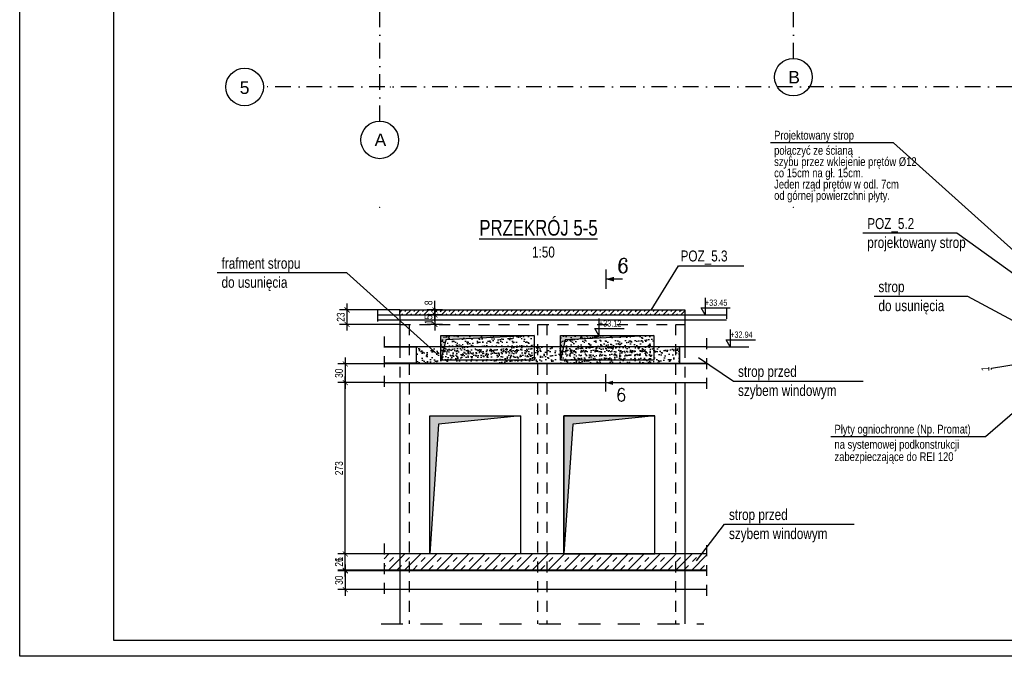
# Model space of a CAD drawing. Header units: metres. Extents: x -1979 to 4221, y -1333 to 1683.
# Tile 1 of 17: x -1979 to -408, y -1333 to -318. Entities that reach past the tile are written whole.
import ezdxf
from ezdxf.enums import TextEntityAlignment as Align

# ---------------------------------------------------------------- set-up
doc = ezdxf.new("R2010")
doc.units = ezdxf.units.M
doc.header["$LTSCALE"] = 50
doc.header["$MEASUREMENT"] = 0
for name, pattern in [('DASHDOTX2', [1, 0.5, -0.25, 0, -0.25]), ('DO', [1, 0.5, -0.24, 0.02, -0.24]), ('DP', [0.63, 0.35, -0.28])]:
    doc.linetypes.add(name, pattern=pattern)
for name, color, linetype in [('A_osie', 7, 'Continuous'), ('BS_odn', 1, 'Continuous'), ('BS_ram', 2, 'Continuous'), ('BS_txs', 2, 'Continuous'), ('BZ_odn', 1, 'Continuous'), ('BZ_osd', 1, 'DO'), ('BZ_szr', 1, 'Continuous'), ('BZ_txc', 1, 'Continuous'), ('BZ_txg', 3, 'Continuous'), ('BZ_txs', 2, 'Continuous'), ('BZ_wis', 2, 'Continuous'), ('BZ_wym', 1, 'Continuous'), ('k3_otwory', 3, 'Continuous'), ('k3_sciany istn', 1, 'DP')]:
    doc.layers.add(name, color=color, linetype=linetype)
doc.styles.add('BIKTC', font='bikromsw.shx', dxfattribs={"width": 0.8})
doc.styles.add('BIKTG', font='bikromsw.shx', dxfattribs={"width": 0.85})
doc.styles.add('BIKTS', font='bikromsw.shx', dxfattribs={"width": 0.85})
doc.styles.add('BIKWYM', font='bikromsw.shx', dxfattribs={"width": 0.8})
doc.styles.add('GENERATED_STYLE_1', font='arial.ttf')
doc.styles.add('ROMANC', font='ROMANC.SHX', dxfattribs={"width": 0.9})
doc.dimstyles.new('BS_BGR_50', dxfattribs={"dimscale": 0.5, "dimtxt": 25, "dimasz": 1.666667, "dimexe": 0, "dimexo": 0, "dimgap": 0, "dimtad": 0, "dimdec": 1, "dimrnd": 0.5, "dimzin": 9, "dimdsep": 46, "dimtxsty": 'BIKWYM', "dimblk": 'NONE', "dimcen": 0, "dimse1": 1, "dimse2": 1, "dimclrd": 256, "dimclre": 256, "dimclrt": 7, "dimadec": 0, "dimazin": 0, "dimtfac": 0.033333, "dimtdec": 1, "dimtmove": 0, "dimatfit": 3, "dimldrblk": 'NONE', "dimfxl": 1, "dimtvp": 0.8, "dimtolj": 1, "dimarcsym": 0})
doc.dimstyles.new('BZ_BGR_50', dxfattribs={"dimscale": 0.5, "dimtxt": 25, "dimasz": 1.666667, "dimexe": 0, "dimexo": 0, "dimgap": 0, "dimtad": 0, "dimdec": 1, "dimrnd": 0.5, "dimzin": 9, "dimdsep": 46, "dimtxsty": 'BIKWYM', "dimblk": 'NONE', "dimcen": 0, "dimse1": 1, "dimse2": 1, "dimclrd": 256, "dimclre": 256, "dimclrt": 7, "dimadec": 0, "dimazin": 0, "dimtfac": 0.033333, "dimtdec": 1, "dimtmove": 0, "dimatfit": 3, "dimldrblk": 'NONE', "dimfxl": 1, "dimtvp": 0.8, "dimtolj": 1, "dimarcsym": 0})
doc.dimstyles.new('BZ_BGR_50_25', dxfattribs={"dimscale": 0.5, "dimtxt": 25, "dimasz": 1.666667, "dimexe": 0, "dimexo": 0, "dimgap": 0, "dimtad": 0, "dimdec": 1, "dimlfac": 0.5, "dimrnd": 0.5, "dimzin": 9, "dimdsep": 46, "dimtxsty": 'BIKWYM', "dimblk": 'NONE', "dimcen": 0, "dimse1": 1, "dimse2": 1, "dimclrd": 256, "dimclre": 256, "dimclrt": 7, "dimadec": 0, "dimazin": 0, "dimtfac": 0.033333, "dimtdec": 1, "dimtmove": 0, "dimatfit": 3, "dimldrblk": 'NONE', "dimfxl": 1, "dimtvp": 0.8, "dimtolj": 1, "dimarcsym": 0})
doc.dimstyles.new('BZ_KP_50', dxfattribs={"dimscale": 0.5, "dimtxt": 25, "dimasz": 16, "dimexe": 24, "dimexo": 0, "dimgap": 0, "dimtad": 0, "dimdec": 1, "dimrnd": 0.5, "dimzin": 9, "dimdsep": 46, "dimtxsty": 'BIKWYM', "dimblk": 'ARCHTICK', "dimblk1": 'ARCHTICK', "dimblk2": 'WYM-KP', "dimcen": 0, "dimdle": 20, "dimclrd": 256, "dimclre": 256, "dimclrt": 7, "dimadec": 0, "dimazin": 0, "dimtfac": 0.033333, "dimtdec": 1, "dimtmove": 0, "dimatfit": 3, "dimfxl": 1, "dimtvp": 0.8, "dimtfillclr": 256, "dimtolj": 1, "dimarcsym": 0})
pattern_1 = [(37.5, (-1021.904, 1154.589), (-0.375156, 11.560573), [0, -9.12, 0, -10.2, 0, -9.76]), (7.5, (-1021.904, 1154.59), (10.6209, 16.93115), [0, -4.92, 0, -8.22, 0, -3.16]), (327.5, (-1029.304, 1154.589), (18.684514, 0.03417), [0, -3, 0, -10.8, 0, -14.1]), (317.5, (-1029.304, 1154.59), (18.03646, 5.26632), [0, -1.5, 0, -7.08, 0, -8.1])]

# ---------------------------------------------------------------- blocks, each defined once
blk = doc.blocks.new('_ArchTick')
at = {"color": 0, "linetype": 'ByBlock', "const_width": 0.15}
blk.add_lwpolyline([(-0.5, -0.5), (0.5, 0.5)], dxfattribs=at)
blk = doc.blocks.new('*D326')
at = {"layer": 'BZ_wym', "lineweight": -2}
for p, q in [((-1459.8, -1186.3), (-1459.8, -1236.3)), ((-1397.8, -1196.3), (-1471.8, -1196.3)), ((-1397.8, -1226.3), (-1471.8, -1226.3))]:
    blk.add_line(p, q, dxfattribs=at)
at = {"layer": 'DEFPOINTS', "color": 0}
for p in [(-1397.8, -1196.3), (-1459.8, -1226.3), (-1397.8, -1226.3)]:
    blk.add_point(p, dxfattribs=at)
at = {"layer": 'BZ_wym', "lineweight": -2, "xscale": 8, "yscale": 8, "zscale": 8}
for p, rotation in [((-1459.8, -1196.3), 90), ((-1459.8, -1226.3), 270)]:
    blk.add_blockref('_ArchTick', p, dxfattribs=dict(at, rotation=rotation))
at = {"layer": 'BZ_wym', "color": 7, "insert": (-1469.8, -1211.3), "char_height": 12.5, "attachment_point": 5, "rotation": 90, "style": 'BIKWYM'}
blk.add_mtext('\\A1;30', dxfattribs=at)
blk = doc.blocks.new('WYM-KP')
blk.add_hatch(color=256).paths.add_polyline_path([(-3, 0, 1), (3, 0, 1)])
blk.add_circle((0, 0), 3)
blk = doc.blocks.new('*D327')
at = {"layer": 'BZ_wym', "lineweight": -2}
for p, q in [((-1459.8, -1195.3), (-1459.8, -1184.9)), ((-1397.8, -1195.3), (-1471.8, -1195.3)), ((-1397.8, -1196.3), (-1471.8, -1196.3)), ((-1459.8, -1196.3), (-1459.8, -1195.3)), ((-1459.8, -1196.3), (-1459.8, -1204.3))]:
    blk.add_line(p, q, dxfattribs=at)
at = {"layer": 'DEFPOINTS', "color": 0}
for p in [(-1459.8, -1195.3), (-1397.8, -1195.3), (-1397.8, -1196.3)]:
    blk.add_point(p, dxfattribs=at)
at = {"layer": 'BZ_wym', "lineweight": -2, "xscale": 8, "yscale": 8, "zscale": 8}
for p, rotation in [((-1459.8, -1195.3), 270), ((-1459.8, -1196.3), 90)]:
    blk.add_blockref('_ArchTick', p, dxfattribs=dict(at, rotation=rotation))
at = {"layer": 'BZ_wym', "color": 7, "insert": (-1469.8, -1178.1), "char_height": 12.5, "attachment_point": 5, "rotation": 90, "style": 'BIKWYM'}
blk.add_mtext('\\A1;1', dxfattribs=at)
blk = doc.blocks.new('*D328')
at = {"layer": 'BZ_wym', "lineweight": -2}
for p, q in [((-1459.8, -1205.3), (-1459.8, -1159.3)), ((-1397.8, -1169.3), (-1471.8, -1169.3)), ((-1397.8, -1195.3), (-1471.8, -1195.3))]:
    blk.add_line(p, q, dxfattribs=at)
at = {"layer": 'DEFPOINTS', "color": 0}
for p in [(-1459.8, -1169.3), (-1397.8, -1169.3), (-1397.8, -1195.3)]:
    blk.add_point(p, dxfattribs=at)
at = {"layer": 'BZ_wym', "lineweight": -2, "xscale": 8, "yscale": 8, "zscale": 8}
for p, rotation in [((-1459.8, -1169.3), 90), ((-1459.8, -1195.3), 270)]:
    blk.add_blockref('_ArchTick', p, dxfattribs=dict(at, rotation=rotation))
at = {"layer": 'BZ_wym', "color": 7, "insert": (-1469.8, -1182.3), "char_height": 12.5, "attachment_point": 5, "rotation": 90, "style": 'BIKWYM'}
blk.add_mtext('\\A1;26', dxfattribs=at)
blk = doc.blocks.new('*D329')
at = {"layer": 'BZ_wym', "lineweight": -2}
for p, q in [((-1459.8, -1179.3), (-1459.8, -886.3)), ((-1397.8, -896.3), (-1471.8, -896.3)), ((-1397.8, -1169.3), (-1471.8, -1169.3))]:
    blk.add_line(p, q, dxfattribs=at)
at = {"layer": 'DEFPOINTS', "color": 0}
for p in [(-1459.8, -896.3), (-1397.8, -896.3), (-1397.8, -1169.3)]:
    blk.add_point(p, dxfattribs=at)
at = {"layer": 'BZ_wym', "lineweight": -2, "xscale": 8, "yscale": 8, "zscale": 8}
for p, rotation in [((-1459.8, -896.3), 90), ((-1459.8, -1169.3), 270)]:
    blk.add_blockref('_ArchTick', p, dxfattribs=dict(at, rotation=rotation))
at = {"layer": 'BZ_wym', "color": 7, "insert": (-1469.8, -1032.8), "char_height": 12.5, "attachment_point": 5, "rotation": 90, "style": 'BIKWYM'}
blk.add_mtext('\\A1;273', dxfattribs=at)
blk = doc.blocks.new('*D330')
at = {"layer": 'BZ_wym', "lineweight": -2}
for p, q in [((-1459.8, -856.3), (-1459.8, -906.3)), ((-1397.8, -866.3), (-1471.8, -866.3)), ((-1397.8, -896.3), (-1471.8, -896.3))]:
    blk.add_line(p, q, dxfattribs=at)
at = {"layer": 'DEFPOINTS', "color": 0}
for p in [(-1397.8, -866.3), (-1459.8, -896.3), (-1397.8, -896.3)]:
    blk.add_point(p, dxfattribs=at)
at = {"layer": 'BZ_wym', "lineweight": -2, "xscale": 8, "yscale": 8, "zscale": 8}
for p, rotation in [((-1459.8, -866.3), 90), ((-1459.8, -896.3), 270)]:
    blk.add_blockref('_ArchTick', p, dxfattribs=dict(at, rotation=rotation))
at = {"layer": 'BZ_wym', "color": 7, "insert": (-1469.8, -881.3), "char_height": 12.5, "attachment_point": 5, "rotation": 90, "style": 'BIKWYM'}
blk.add_mtext('\\A1;30', dxfattribs=at)
blk = doc.blocks.new('_None')
blk = doc.blocks.new('ST2')
blk.add_line((13.77, 0), (0, 0))
blk.add_solid([(6.84, -1.95), (6.84, 1.95), (0, 0)])
blk = doc.blocks.new('eprzv')
blk.add_line((47.9, 0), (-47.9, 0))
at = {"xscale": 6, "yscale": 6, "zscale": 6, "rotation": 270}
blk.add_blockref('ST2', (0, 0), dxfattribs=at)
at = {"style": 'ROMANC'}
blk.add_attdef('PRZ', text='', height=70, rotation=270, dxfattribs=at).set_placement((32.1, -86), align=Align.CENTER)
blk = doc.blocks.new('*D331')
at = {"layer": 'BZ_wym', "lineweight": -2}
for p, q in [((-1316.9, -778.3), (-1316.9, -813.3)), ((-1304.5, -788.3), (-1328.9, -788.3)), ((-1304.5, -803.3), (-1328.9, -803.3))]:
    blk.add_line(p, q, dxfattribs=at)
at = {"layer": 'DEFPOINTS', "color": 0}
for p in [(-1304.5, -788.3), (-1316.9, -803.3), (-1304.5, -803.3)]:
    blk.add_point(p, dxfattribs=at)
at = {"layer": 'BZ_wym', "lineweight": -2, "xscale": 8, "yscale": 8, "zscale": 8}
for p, rotation in [((-1316.9, -788.3), 90), ((-1316.9, -803.3), 270)]:
    blk.add_blockref('_ArchTick', p, dxfattribs=dict(at, rotation=rotation))
at = {"layer": 'BZ_wym', "color": 7, "insert": (-1326.9, -795.8), "char_height": 12.5, "attachment_point": 5, "rotation": 90, "style": 'BIKWYM'}
blk.add_mtext('\\A1;15', dxfattribs=at)
blk = doc.blocks.new('*D332')
at = {"layer": 'BZ_wym', "lineweight": -2}
for p, q in [((-1316.9, -780.3), (-1316.9, -765.7)), ((-1304.5, -780.3), (-1328.9, -780.3)), ((-1316.9, -798.3), (-1316.9, -780.3)), ((-1304.5, -788.3), (-1328.9, -788.3))]:
    blk.add_line(p, q, dxfattribs=at)
at = {"layer": 'DEFPOINTS', "color": 0}
for p in [(-1316.9, -780.3), (-1304.5, -780.3), (-1304.5, -788.3)]:
    blk.add_point(p, dxfattribs=at)
at = {"layer": 'BZ_wym', "lineweight": -2, "xscale": 8, "yscale": 8, "zscale": 8}
for p, rotation in [((-1316.9, -780.3), 90), ((-1316.9, -788.3), 270)]:
    blk.add_blockref('_ArchTick', p, dxfattribs=dict(at, rotation=rotation))
at = {"layer": 'BZ_wym', "color": 7, "insert": (-1326.9, -769), "char_height": 12.5, "attachment_point": 5, "rotation": 90, "style": 'BIKWYM'}
blk.add_mtext('\\A1;8', dxfattribs=at)
blk = doc.blocks.new('*D333')
at = {"layer": 'BZ_wym', "lineweight": -2}
for p, q in [((-1373, -780.3), (-1468.9, -780.3)), ((-1456.9, -813.3), (-1456.9, -770.3)), ((-1373, -803.3), (-1468.9, -803.3))]:
    blk.add_line(p, q, dxfattribs=at)
at = {"layer": 'DEFPOINTS', "color": 0}
for p in [(-1456.9, -780.3), (-1373, -780.3), (-1373, -803.3)]:
    blk.add_point(p, dxfattribs=at)
at = {"layer": 'BZ_wym', "lineweight": -2, "xscale": 8, "yscale": 8, "zscale": 8}
for p, rotation in [((-1456.9, -780.3), 90), ((-1456.9, -803.3), 270)]:
    blk.add_blockref('_ArchTick', p, dxfattribs=dict(at, rotation=rotation))
at = {"layer": 'BZ_wym', "color": 7, "insert": (-1466.9, -791.8), "char_height": 12.5, "attachment_point": 5, "rotation": 90, "style": 'BIKWYM'}
blk.add_mtext('\\A1;23', dxfattribs=at)
blk = doc.blocks.new('*D337')
at = {"layer": 'BZ_wym', "lineweight": -2}
for p, q in [((-383.2, -865.3), (-383.2, -857.3)), ((-428.6, -873.1), (-383.2, -865.8)), ((-428.6, -875.5), (-428.6, -873.1)), ((-329, -865.3), (-395.2, -865.3)), ((-299.3, -866.3), (-395.2, -866.3)), ((-383.2, -865.3), (-383.2, -866.3)), ((-383.2, -866.3), (-383.2, -874.3))]:
    blk.add_line(p, q, dxfattribs=at)
at = {"layer": 'DEFPOINTS', "color": 0}
for p in [(-383.2, -866.3), (-329, -865.3), (-299.3, -866.3)]:
    blk.add_point(p, dxfattribs=at)
at = {"layer": 'BZ_wym', "lineweight": -2, "xscale": 8, "yscale": 8, "zscale": 8}
for p, rotation in [((-383.2, -865.3), 270), ((-383.2, -866.3), 90)]:
    blk.add_blockref('_ArchTick', p, dxfattribs=dict(at, rotation=rotation))
at = {"layer": 'BZ_wym', "color": 7, "insert": (-438.6, -874.3), "char_height": 12.5, "attachment_point": 5, "rotation": 90, "style": 'BIKWYM'}
blk.add_mtext('\\A1;1', dxfattribs=at)

msp = doc.modelspace()

# ---------------------------------------------------------------- hatches: boundary and pattern name
at = {"layer": 'BZ_szr'}
h = msp.add_hatch(dxfattribs=at)
h.set_pattern_fill('BIK_GRUNT_PIASEK', color=256, scale=2, style=0, pattern_type=2)
h.set_pattern_definition(pattern_1)
h.paths.add_polyline_path([(-1307.174, -821.318), (-1158.174, -821.318), (-1158.174, -860.318), (-1307.174, -860.318)])
h = msp.add_hatch(dxfattribs=at)
h.set_pattern_fill('BIK_GRUNT_PIASEK', color=256, scale=2, style=0, pattern_type=2)
h.set_pattern_definition(pattern_1)
h.paths.add_polyline_path([(-1116.474, -821.318), (-967.474, -821.318), (-967.474, -860.318), (-1116.474, -860.318)])
h = msp.add_hatch(dxfattribs=at)
h.set_pattern_fill('BIK_GRUNT_PIASEK', color=252, scale=2, style=0, pattern_type=2)
h.set_pattern_definition([(37.5, (-1021.904, 854.199), (-0.375156, 11.560573), [0, -9.12, 0, -10.2, 0, -9.76]), (7.5, (-1021.904, 854.199), (10.6209, 16.93115), [0, -4.92, 0, -8.22, 0, -3.16]), (327.5, (-1029.304, 854.199), (18.684514, 0.03417), [0, -3, 0, -10.8, 0, -14.1]), (317.5, (-1029.304, 854.199), (18.03646, 5.26632), [0, -1.5, 0, -7.08, 0, -8.1])])
h.paths.add_polyline_path([(-1346.774, -839.318), (-926.774, -839.318), (-926.774, -865.318), (-1346.774, -865.318)])
h = msp.add_hatch(dxfattribs=at)
h.set_pattern_fill('BIK_ZELBET', color=256, scale=90, angle=45, style=0, pattern_type=2)
h.set_pattern_definition([(45, (-186.588, -7984.458), (-12.72792, 12.72792), []), (45, (-192.952, -7978.094), (-12.72792, 12.72792), [9, -9])])
h.paths.add_polyline_path([(-883.22, -1169.318), (-1397.757, -1169.318), (-1397.757, -1195.318), (-883.22, -1195.318)])
at = {"layer": 'BZ_wis'}
h = msp.add_hatch(dxfattribs=at)
h.set_pattern_fill('BIK_ZELBET', color=3, scale=50, angle=45, style=0, pattern_type=2)
h.set_pattern_definition([(45, (-2945.092, -93.62), (-7.07107, 7.07107), []), (45, (-2948.628, -90.085), (-7.07107, 7.07107), [5, -5])])
h.paths.add_polyline_path([(-1372.974, -780.318), (-1372.974, -788.318), (-917.974, -788.318), (-917.974, -780.318)])
for points in [[(-1179.974, -949.318), (-1324.974, -949.318), (-1324.974, -1169.318), (-1310.836, -962.263)], [(-1110.974, -949.318), (-1110.974, -1169.318), (-1096.836, -962.263), (-965.974, -949.318)]]:
    msp.add_hatch(color=1, dxfattribs=at).paths.add_polyline_path(points)
at = {"layer": 'k3_otwory'}
for points in [[(-1299.606, -828.243), (-1158.174, -821.318), (-1307.174, -821.318), (-1307.174, -860.318)], [(-967.474, -821.318), (-1116.474, -821.318), (-1116.474, -860.318), (-1108.906, -828.243)]]:
    msp.add_hatch(color=1, dxfattribs=at).paths.add_polyline_path(points)

# ---------------------------------------------------------------- linework, layer by layer
at = {"layer": 'A_osie', "color": 18, "linetype": 'DASHDOTX2', "lineweight": 5}
for p in [(-1387.913, -424.773), (-1387.913, -424.773), (-1404.866, -616.5), (-1404.866, -616.5), (-744.866, -616.5), (-744.866, -616.5)]:
    msp.add_point(p, dxfattribs=at)
at = {"layer": 'BS_ram', "color": 1}
msp.add_lwpolyline([(-1979.273, -1332.668), (-1979.273, 1637.332), (4220.727, 1637.332), (4220.727, -1332.668)], close=True, dxfattribs=at)
at = {"layer": 'BS_ram'}
msp.add_lwpolyline([(-1829.273, -1307.668), (-1829.273, 1612.332), (4195.727, 1612.332), (4195.727, -1307.668)], close=True, dxfattribs=at)
at = {"layer": 'BZ_osd'}
for p, q in [((-1404.866, -479.16), (-1404.866, 1354.61)), ((-744.866, -379.16), (-744.866, 1354.61)), ((2553.595, -424.773), (-1590.424, -424.773))]:
    msp.add_line(p, q, dxfattribs=at)
at = {"layer": 'BZ_osd', "color": 7, "linetype": 'Continuous'}
for centre in [(-744.866, -409.16), (-1620.424, -424.773), (-1404.866, -509.16)]:
    msp.add_circle(centre, 30, dxfattribs=at)
at = {"layer": 'BZ_txc', "color": 7}
for points in [[(-885.804, -760.795), (-885.804, -788.318), (-892.208, -777.056), (-845.622, -777.056)], [(-845.505, -811.795), (-845.505, -839.318), (-851.909, -828.056), (-805.323, -828.056)]]:
    msp.add_lwpolyline(points, dxfattribs=at)
at = {"layer": 'BZ_txc', "color": 7, "elevation": 2133.499}
msp.add_lwpolyline([(-1055.007, -793.795), (-1055.007, -821.318), (-1061.411, -810.056), (-1014.825, -810.056)], dxfattribs=at)
at = {"layer": 'BZ_wis', "color": 1}
for p, q in [((-1408.384, -788.318), (-1372.974, -788.318)), ((-1408.384, -796.318), (-1372.974, -796.318)), ((-917.974, -788.318), (-851.584, -788.318)), ((-917.974, -796.318), (-851.584, -796.318)), ((-1346.774, -839.318), (-1346.774, -865.318)), ((-883.22, -839.318), (-815.993, -839.318))]:
    msp.add_line(p, q, dxfattribs=at)
at = {"layer": 'BZ_wis'}
for p, q in [((-1372.974, -788.318), (-1372.974, -839.318)), ((-1372.974, -788.318), (-917.974, -788.318)), ((-1372.974, -796.318), (-917.974, -796.318)), ((-917.974, -788.318), (-917.974, -839.318)), ((-883.22, -866.318), (-1397.757, -866.318)), ((-1372.974, -865.318), (-1372.974, -866.318)), ((-883.22, -896.318), (-1397.757, -896.318)), ((-1372.974, -896.318), (-1372.974, -1280.801)), ((-917.974, -896.318), (-917.974, -1280.801)), ((-883.22, -1169.318), (-1397.757, -1169.318)), ((-883.22, -1195.318), (-1397.757, -1195.318)), ((-883.22, -1196.318), (-1397.757, -1196.318)), ((-883.22, -1226.318), (-1397.757, -1226.318))]:
    msp.add_line(p, q, dxfattribs=at)
at = {"layer": 'BZ_wis', "color": 3}
msp.add_lwpolyline([(-1372.974, -788.318), (-1372.974, -780.318), (-917.974, -780.318), (-917.974, -788.318)], dxfattribs=at)
at = {"layer": 'BZ_wis'}
for points in [[(-1346.774, -839.318), (-1397.757, -839.318)], [(-1397.757, -839.318), (-1346.774, -839.318), (-1346.774, -865.318), (-1397.757, -865.318)], [(-883.22, -839.318), (-926.774, -839.318), (-926.774, -865.318), (-883.22, -865.318)], [(-1324.974, -1169.318), (-1324.974, -949.318), (-1179.974, -949.318), (-1179.974, -1169.318), (-1324.974, -1169.318)], [(-965.974, -1169.318), (-965.974, -949.318), (-1110.974, -949.318), (-1110.974, -1169.318), (-965.974, -1169.318)]]:
    msp.add_lwpolyline(points, dxfattribs=at)
at = {"layer": 'BZ_wis', "color": 1}
for points in [[(-1346.774, -865.318), (-926.774, -865.318), (-926.774, -839.318), (-1346.774, -839.318)], [(-1179.974, -949.318), (-1310.836, -962.263), (-1324.974, -1169.318), (-1324.974, -949.318), (-1179.974, -949.318)], [(-965.974, -949.318), (-1096.836, -962.263), (-1110.974, -1169.318), (-1110.974, -949.318), (-965.974, -949.318)]]:
    msp.add_lwpolyline(points, dxfattribs=at)
at = {"layer": 'k3_otwory'}
msp.add_lwpolyline([(-1307.174, -821.318), (-1158.174, -821.318), (-1158.174, -860.318), (-1307.174, -860.318)], close=True, dxfattribs=at)
at = {"layer": 'k3_otwory', "color": 1}
msp.add_lwpolyline([(-1158.174, -821.318), (-1299.606, -828.243), (-1307.174, -860.318), (-1307.174, -821.318), (-1158.174, -821.318)], dxfattribs=at)
at = {"layer": 'k3_otwory', "elevation": 2133.499}
msp.add_lwpolyline([(-1116.474, -821.318), (-967.474, -821.318), (-967.474, -860.318), (-1116.474, -860.318)], close=True, dxfattribs=at)
at = {"layer": 'k3_otwory', "color": 1, "elevation": 2133.499}
msp.add_lwpolyline([(-967.474, -821.318), (-1108.906, -828.243), (-1116.474, -860.318), (-1116.474, -821.318), (-967.474, -821.318)], dxfattribs=at)
at = {"layer": 'k3_sciany istn', "linetype": 'DP'}
for p, q in [((-1408.384, -781.092), (-1408.384, -806.552)), ((-851.584, -777.092), (-851.584, -806.552)), ((-1372.974, -803.318), (-917.974, -803.318)), ((-1357.974, -803.318), (-1357.974, -1280.801)), ((-1152.974, -803.318), (-1152.974, -1280.801)), ((-1137.974, -803.318), (-1137.974, -1280.801)), ((-932.974, -803.318), (-932.974, -1280.801)), ((-1397.757, -822.569), (-1397.757, -911.318)), ((-883.22, -825.583), (-883.22, -911.318)), ((-1372.974, -839.318), (-1372.974, -896.318)), ((-917.974, -839.318), (-917.974, -896.318)), ((-1397.757, -1152.569), (-1397.757, -1241.318)), ((-883.22, -1155.583), (-883.22, -1241.318))]:
    msp.add_line(p, q, dxfattribs=at)
at = {"layer": 'k3_sciany istn', "linetype": 'DP', "ltscale": 2}
msp.add_line((-1402.763, -1280.801), (-887.919, -1280.801), dxfattribs=at)

# ---------------------------------------------------------------- block references
at = {"layer": 'BZ_txg', "xscale": 0.3214285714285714, "yscale": 0.3214285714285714, "zscale": 0.3214285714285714, "rotation": 90}
msp.add_blockref('eprzv', (-1044.191, -731.283), dxfattribs=at).add_auto_attribs({'PRZ': '6'})
at = {"layer": 'BZ_txg'}
ref = msp.add_blockref('eprzv', (-1044.191, -896.591), dxfattribs=dict(at, xscale=-0.2857142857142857, yscale=0.2857142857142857, zscale=0.2857142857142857, rotation=90))
ref.add_attrib('PRZ', '6', dxfattribs={"layer": '0', "height": 20, "style": 'ROMANC'}).set_placement((-1019.623, -925.772), align=Align.CENTER)

# ---------------------------------------------------------------- texts
at = {"layer": 'BS_txs', "style": 'BIKTS', "width": 0.8}
for s, p in [('Płyty ogniochronne (Np. Promat) ', (-679.189, -977.425)), ('na systemowej podkonstrukcji ', (-679.189, -1001.709)), ('zabezpieczające do REI 120', (-679.189, -1021.322))]:
    msp.add_text(s, height=14, dxfattribs=at).set_placement(p)
at = {"layer": 'BZ_osd', "color": 7, "linetype": 'Continuous', "style": 'GENERATED_STYLE_1'}
for tag, text, p in [('B', 'A', (-743.723, -409.16)), ('5', '1', (-1620.424, -425.916)), ('A', 'A', (-1403.723, -509.16))]:
    msp.add_attdef(tag, text=text, height=20, dxfattribs=at).set_placement(p, align=Align.MIDDLE_CENTER)
at = {"layer": 'BZ_txc', "color": 7, "style": 'BIKTC', "width": 0.8}
for s, p in [('+33.45', (-885.969, -773.77)), ('+33.12', (-1055.173, -806.77, 2133.499)), ('+32.94', (-845.671, -824.77))]:
    msp.add_text(s, height=10, dxfattribs=at).set_placement(p)
at = {"layer": 'BZ_txg', "style": 'BIKTG', "width": 0.8}
msp.add_text('%%uPRZEKRÓJ 5-5', height=25, dxfattribs=at).set_placement((-1245.917, -661.825))
at = {"layer": 'BZ_txs', "style": 'BIKTS', "width": 0.8}
for s, height, p in [('Projektowany strop', 14, (-775.514, -508.682)), ('połączyć ze ścianą', 14, (-775.514, -532.888)), ('szybu przez wklejenie prętów %%c12', 14, (-775.514, -550.856)), ('co 15cm na gł. 15cm.', 14, (-775.514, -568.823)), ('Jeden rząd prętów w odl. 7cm', 14, (-775.514, -586.791)), ('od górnej powierzchni płyty.', 14, (-775.514, -604.758)), ('POZ_5.2', 17.5, (-626.935, -651.333)), ('projektowany strop', 17.5, (-626.935, -681.591)), ('1:50', 17.5, (-1161.828, -696.799)), ('POZ_5.3', 17.5, (-924.788, -703.049)), ('frafment stropu ', 17.5, (-1657.214, -714.632)), ('do usunięcia', 17.5, (-1657.214, -744.988)), ('strop', 17.5, (-609.088, -752.012)), ('do usunięcia', 17.5, (-609.088, -782.269)), ('strop przed', 17.5, (-833.087, -887.089)), ('szybem windowym', 17.5, (-833.087, -917.445)), ('strop przed', 17.5, (-847.527, -1115.387)), ('szybem windowym', 17.5, (-847.527, -1145.743))]:
    msp.add_text(s, height=height, dxfattribs=at).set_placement(p)

# ---------------------------------------------------------------- dimensions: what is measured, and where the dimension line sits
at = {"layer": 'BZ_wym'}
for base, p1, p2, picture, middle in [((-1316.865, -780.318), (-1304.492, -788.318), (-1304.492, -780.318), '*D332', (-1326.865, -768.985)), ((-1456.893, -780.318), (-1372.974, -803.318), (-1372.974, -780.318), '*D333', (-1466.893, -791.818)), ((-1316.865, -803.318), (-1304.492, -788.318), (-1304.492, -803.318), '*D331', (-1326.865, -795.818)), ((-1459.804, -896.318), (-1397.757, -866.318), (-1397.757, -896.318), '*D330', (-1469.804, -881.318)), ((-1459.804, -896.318), (-1397.757, -1169.318), (-1397.757, -896.318), '*D329', (-1469.804, -1032.818)), ((-1459.804, -1169.318), (-1397.757, -1195.318), (-1397.757, -1169.318), '*D328', (-1469.804, -1182.318)), ((-1459.804, -1195.318), (-1397.757, -1196.318), (-1397.757, -1195.318), '*D327', (-1469.804, -1178.128)), ((-1459.804, -1226.318), (-1397.757, -1196.318), (-1397.757, -1226.318), '*D326', (-1469.804, -1211.318))]:
    dim = msp.add_linear_dim(base=base, p1=p1, p2=p2, angle=90, dimstyle='BZ_KP_50', override={"dimdec": 0, "dimrnd": 1, "dimatfit": 1}, dxfattribs=at)
    dim.commit()
    dim.dimension.update_dxf_attribs({"geometry": picture, "text_midpoint": middle})
dim = msp.add_linear_dim(base=(-383.209, -866.318), p1=(-329.02, -865.318), p2=(-299.338, -866.318), angle=90, dimstyle='BZ_KP_50', override={"dimdec": 0, "dimrnd": 1, "dimtmove": 1, "dimatfit": 1}, dxfattribs=at)
dim.commit()
dim.dimension.update_dxf_attribs({"geometry": '*D337', "text_midpoint": (-428.57, -873.086), "dimtype": 160})

# ---------------------------------------------------------------- leaders
at = {"layer": 'BS_odn'}
msp.add_leader([(-309.233, -871.318), (-438.441, -982.809), (-684.789, -982.809)], dimstyle='BS_BGR_50', dxfattribs=at)
at = {"layer": 'BZ_odn'}
for points, dimstyle in [([(-273.338, -793.356), (-585.091, -514.067), (-781.114, -514.067)], 'BZ_BGR_50'), ([(-297.573, -791.856), (-484.278, -658.064), (-633.935, -658.064)], 'BZ_BGR_50'), ([(-1313.092, -850.679), (-1457.547, -721.363), (-1664.214, -721.363)], 'BZ_BGR_50'), ([(-971.979, -780.65), (-928.294, -709.78), (-823.627, -709.78)], 'BZ_BGR_50_25'), ([(-301.679, -847.282), (-466.43, -758.743), (-616.088, -758.743)], 'BZ_BGR_50'), ([(-896.27, -856.033), (-840.087, -893.82), (-633.42, -893.82)], 'BZ_BGR_50'), ([(-899.469, -1180.277), (-854.527, -1122.118), (-647.86, -1122.118)], 'BZ_BGR_50')]:
    msp.add_leader(points, dimstyle=dimstyle, dxfattribs=at)

doc.saveas('drawing.dxf')
